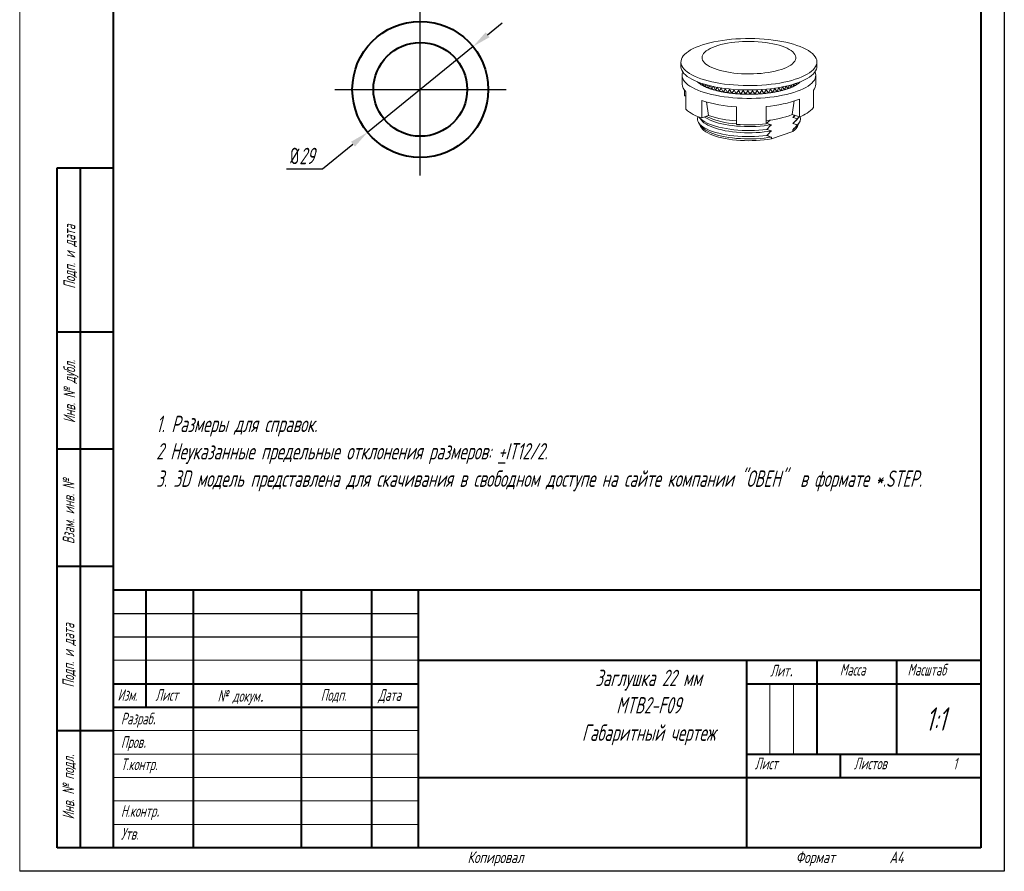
# Model space of a CAD drawing. Header units: millimetres. Extents: x 2381 to 2591, y 1129 to 1426.
# Tile 1 of 2: x 2381 to 2591, y 1129 to 1310. Entities that reach past the tile are written whole.
import ezdxf

# ---------------------------------------------------------------- set-up
doc = ezdxf.new("R2010")
doc.units = ezdxf.units.MM
doc.linetypes.add('ГОСТ 2.303 5', pattern=[24, 20, -1.5, 1, -1.5])
for name, color, linetype, lineweight in [('main', 5, 'Continuous', 50), ('text', 7, 'Continuous', 25), ('Оси', 1, 'ГОСТ 2.303 5', 25), ('РАЗМЕРЫ', 7, 'Continuous', 25), ('ФОРМАТ', 7, 'Continuous', 25), ('ФОРМАТ @ 1', 7, 'Continuous', 25)]:
    doc.layers.add(name, color=color, linetype=linetype, lineweight=lineweight)
doc.styles.add('GOST', font='Gost.shx', dxfattribs={"width": 0.8, "oblique": 15, "height": 3.5})
doc.dimstyles.new('ISO-25', dxfattribs={"dimtxt": 3.5, "dimasz": 4, "dimexe": 1.25, "dimexo": 1, "dimgap": 1, "dimtad": 1, "dimtoh": 1, "dimdec": 1, "dimtxsty": 'GOST', "dimcen": 0, "dimclrd": 256, "dimclrt": 7, "dimadec": 0, "dimazin": 2, "dimtfac": 1, "dimtdec": 1, "dimtmove": 0, "dimatfit": 1, "dimfxl": 0, "dimlwd": -1, "dimarcsym": 0})

# ---------------------------------------------------------------- blocks, each defined once
blk = doc.blocks.new('*D274')
at = {"layer": 'Defpoints', "color": 0}
for p in [(2477.5, 1304.62), (2454.99, 1286.33)]:
    blk.add_point(p, dxfattribs=at)
at = {"layer": 'РАЗМЕРЫ'}
for p, q in [((2480.6, 1307.15), (2483.7, 1309.67)), ((2477.5, 1304.62), (2454.99, 1286.33)), ((2445.42, 1278.54), (2451.89, 1283.81)), ((2437.72, 1278.54), (2445.42, 1278.54))]:
    blk.add_line(p, q, dxfattribs=at)
for points in [[(2480.18, 1307.66), (2481.02, 1306.63), (2477.5, 1304.62)], [(2452.31, 1283.29), (2451.47, 1284.32), (2454.99, 1286.33)]]:
    blk.add_solid(points, dxfattribs=at)
at = {"layer": 'РАЗМЕРЫ', "color": 7, "insert": (2441.07, 1281.29), "char_height": 3.5, "attachment_point": 5, "style": 'GOST'}
blk.add_mtext('\\A1;{\\Q0;%%c}29', dxfattribs=at)

msp = doc.modelspace()

# ---------------------------------------------------------------- linework, layer by layer
at = {"layer": 'main', "lineweight": 20}
for p, q in [((2521.84, 1301.32), (2521.84, 1300.38)), ((2550.84, 1300.38), (2550.84, 1301.32)), ((2522.09, 1298.5), (2522.09, 1296.63)), ((2550.59, 1296.63), (2550.59, 1298.5)), ((2525.56, 1297.03), (2525.59, 1296.91)), ((2525.59, 1296.91), (2525.62, 1297)), ((2525.59, 1296.91), (2525.59, 1296.91)), ((2525.94, 1296.89), (2526.02, 1296.6)), ((2526.02, 1296.6), (2526.11, 1296.84)), ((2526.02, 1296.6), (2526.02, 1296.6)), ((2526.39, 1296.74), (2526.52, 1296.31)), ((2526.52, 1296.31), (2526.68, 1296.65)), ((2526.52, 1296.3), (2526.52, 1296.31)), ((2526.91, 1296.57), (2527.09, 1296.03)), ((2527.09, 1296.03), (2527.31, 1296.46)), ((2527.1, 1296.02), (2527.09, 1296.03)), ((2527.49, 1296.41), (2527.74, 1295.76)), ((2527.74, 1295.76), (2528.02, 1296.28)), ((2527.74, 1295.76), (2527.74, 1295.76)), ((2528.13, 1296.25), (2528.44, 1295.52)), ((2528.44, 1295.52), (2528.81, 1296.15)), ((2528.84, 1296.08), (2529.2, 1295.3)), ((2529.2, 1295.3), (2529.6, 1295.94)), ((2529.6, 1295.94), (2530.01, 1295.1)), ((2530.01, 1295.1), (2530.43, 1295.76)), ((2530.43, 1295.76), (2530.48, 1295.79)), ((2530.43, 1295.76), (2530.87, 1294.93)), ((2541.84, 1295.68), (2541.77, 1295.72)), ((2542.28, 1295.02), (2542.7, 1295.85)), ((2542.7, 1295.85), (2542.68, 1295.86)), ((2542.7, 1295.85), (2543.11, 1295.2)), ((2543.11, 1295.2), (2543.51, 1296.05)), ((2543.51, 1296.05), (2543.9, 1295.41)), ((2543.9, 1295.41), (2544.22, 1296.17)), ((2544.31, 1296.2), (2544.63, 1295.65)), ((2544.63, 1295.65), (2544.9, 1296.34)), ((2545.04, 1296.38), (2545.3, 1295.9)), ((2545.3, 1295.9), (2545.51, 1296.49)), ((2545.3, 1295.9), (2545.3, 1295.9)), ((2545.72, 1296.55), (2545.9, 1296.17)), ((2545.9, 1296.17), (2546.06, 1296.67)), ((2545.91, 1296.17), (2545.9, 1296.17)), ((2546.32, 1296.74), (2546.44, 1296.46)), ((2546.44, 1296.46), (2546.54, 1296.83)), ((2546.68, 1296.61), (2546.44, 1296.46)), ((2546.44, 1296.46), (2546.44, 1296.46)), ((2546.9, 1296.76), (2546.68, 1296.61)), ((2546.85, 1296.92), (2546.9, 1296.77)), ((2546.9, 1296.77), (2546.95, 1296.96)), ((2546.9, 1296.76), (2546.9, 1296.77)), ((2546.91, 1296.76), (2546.9, 1296.76)), ((2547.29, 1297.08), (2547.29, 1297.08)), ((2522.58, 1295.35), (2522.58, 1294.15)), ((2522.58, 1294.15), (2522.88, 1294.12)), ((2522.88, 1295), (2522.88, 1291.25)), ((2528.44, 1295.51), (2528.44, 1295.52)), ((2529.2, 1295.29), (2529.2, 1295.3)), ((2530.01, 1295.1), (2530.01, 1295.1)), ((2530.87, 1294.93), (2531.31, 1295.6)), ((2530.87, 1294.92), (2530.87, 1294.93)), ((2531.31, 1295.6), (2531.4, 1295.66)), ((2531.31, 1295.6), (2531.77, 1294.78)), ((2531.77, 1294.78), (2532.23, 1295.46)), ((2531.77, 1294.77), (2531.77, 1294.78)), ((2532.23, 1295.46), (2532.33, 1295.55)), ((2532.23, 1295.46), (2532.69, 1294.66)), ((2532.69, 1294.66), (2533.17, 1295.35)), ((2532.7, 1294.65), (2532.69, 1294.66)), ((2533.17, 1295.35), (2533.27, 1295.47)), ((2533.17, 1295.35), (2533.65, 1294.57)), ((2533.65, 1294.57), (2534.14, 1295.28)), ((2533.84, 1294.89), (2533.65, 1294.57)), ((2533.65, 1294.56), (2533.65, 1294.57)), ((2534.14, 1295.28), (2534.21, 1295.41)), ((2534.14, 1295.28), (2534.63, 1294.5)), ((2534.63, 1294.5), (2535.12, 1295.22)), ((2534.75, 1294.83), (2534.63, 1294.5)), ((2534.63, 1294.5), (2534.63, 1294.5)), ((2535.12, 1295.22), (2535.16, 1295.38)), ((2535.12, 1295.22), (2535.61, 1294.46)), ((2535.61, 1294.46), (2536.11, 1295.2)), ((2535.66, 1294.8), (2535.61, 1294.46)), ((2535.62, 1294.46), (2535.61, 1294.46)), ((2536.11, 1295.2), (2536.12, 1295.36)), ((2536.11, 1295.2), (2536.61, 1294.46)), ((2536.59, 1294.79), (2536.61, 1294.46)), ((2536.61, 1294.46), (2537.1, 1295.21)), ((2536.61, 1294.45), (2536.61, 1294.46)), ((2537.1, 1295.21), (2537.07, 1295.37)), ((2537.1, 1295.21), (2537.6, 1294.48)), ((2537.51, 1294.81), (2537.6, 1294.48)), ((2537.6, 1294.48), (2538.09, 1295.25)), ((2537.6, 1294.48), (2537.6, 1294.48)), ((2538.09, 1295.25), (2538.03, 1295.39)), ((2538.09, 1295.25), (2538.58, 1294.53)), ((2538.42, 1294.86), (2538.58, 1294.53)), ((2538.58, 1294.53), (2539.07, 1295.31)), ((2538.58, 1294.53), (2538.58, 1294.53)), ((2539.07, 1295.31), (2538.98, 1295.44)), ((2539.07, 1295.31), (2539.55, 1294.61)), ((2539.55, 1294.61), (2540.02, 1295.41)), ((2539.55, 1294.61), (2539.55, 1294.61)), ((2540.02, 1295.41), (2539.92, 1295.51)), ((2540.02, 1295.41), (2540.49, 1294.72)), ((2540.49, 1294.72), (2540.95, 1295.53)), ((2540.49, 1294.72), (2540.49, 1294.72)), ((2540.95, 1295.53), (2540.85, 1295.61)), ((2540.89, 1295.58), (2540.95, 1295.63)), ((2540.95, 1295.53), (2541.4, 1294.86)), ((2541.4, 1294.86), (2541.84, 1295.68)), ((2541.4, 1294.85), (2541.4, 1294.86)), ((2541.84, 1295.68), (2542.28, 1295.02)), ((2542.28, 1295.01), (2542.28, 1295.02)), ((2543.11, 1295.2), (2543.11, 1295.2)), ((2543.9, 1295.41), (2543.9, 1295.41)), ((2544.63, 1295.64), (2544.63, 1295.65)), ((2550.11, 1295.35), (2550.11, 1291.6)), ((2526.27, 1293.14), (2526.27, 1289.39)), ((2527.32, 1292.82), (2527.73, 1289.89)), ((2533.67, 1291.78), (2533.67, 1288.03)), ((2540.03, 1291.86), (2540.03, 1288.11)), ((2546.02, 1293.02), (2545.59, 1290.11)), ((2547.13, 1293.4), (2547.13, 1289.65)), ((2525.73, 1289.53), (2526.21, 1288.91)), ((2526.27, 1289.39), (2527.73, 1289.89)), ((2547.13, 1289.65), (2545.59, 1290.11)), ((2546.11, 1289.96), (2545.68, 1289.52)), ((2546.47, 1288.91), (2546.95, 1289.53)), ((2525.73, 1288.21), (2526.21, 1287.6)), ((2540.03, 1288.25), (2540.17, 1288.27)), ((2546.47, 1287.6), (2546.95, 1288.21)), ((2541.15, 1284.95), (2545.68, 1286.52)), ((2541.15, 1284.95), (2541.15, 1285.33)), ((2545.68, 1286.89), (2545.68, 1286.52))]:
    msp.add_line(p, q, dxfattribs=at)
at = {"layer": 'main', "lineweight": 20, "flags": 128}
for points in [[(2546.59, 1304.87), (2547.28, 1304.61), (2547.92, 1304.34), (2548.5, 1304.05), (2549.02, 1303.75), (2549.48, 1303.44), (2549.88, 1303.12), (2550.21, 1302.79), (2550.47, 1302.45), (2550.66, 1302.1), (2550.79, 1301.76), (2550.84, 1301.41), (2550.82, 1301.06), (2550.73, 1300.71), (2550.57, 1300.36), (2550.35, 1300.02), (2550.05, 1299.68), (2549.69, 1299.36), (2549.26, 1299.04), (2548.77, 1298.73), (2548.22, 1298.44), (2547.61, 1298.16), (2546.95, 1297.89), (2546.23, 1297.65), (2545.47, 1297.42), (2544.66, 1297.2), (2543.81, 1297.01), (2542.92, 1296.84), (2542.01, 1296.7), (2541.06, 1296.57), (2540.09, 1296.47), (2539.11, 1296.39), (2538.11, 1296.33), (2537.1, 1296.3), (2536.09, 1296.3), (2535.08, 1296.32), (2534.07, 1296.36), (2533.08, 1296.43), (2532.1, 1296.52), (2531.15, 1296.63), (2530.21, 1296.77), (2529.31, 1296.93), (2528.44, 1297.11), (2527.62, 1297.31), (2526.83, 1297.53), (2526.09, 1297.77), (2525.4, 1298.02), (2524.76, 1298.3), (2524.18, 1298.58), (2523.66, 1298.88), (2523.2, 1299.2), (2522.8, 1299.52), (2522.47, 1299.85), (2522.21, 1300.19), (2522.02, 1300.53), (2521.9, 1300.88), (2521.84, 1301.23), (2521.86, 1301.58), (2521.95, 1301.93), (2522.11, 1302.28), (2522.34, 1302.62), (2522.63, 1302.95), (2522.99, 1303.28), (2523.42, 1303.6), (2523.91, 1303.9), (2524.46, 1304.2), (2525.07, 1304.48), (2525.74, 1304.74), (2526.45, 1304.99), (2527.22, 1305.22), (2528.02, 1305.43), (2528.87, 1305.62), (2529.76, 1305.79), (2530.68, 1305.94), (2531.62, 1306.07), (2532.59, 1306.17), (2533.57, 1306.25), (2534.57, 1306.3), (2535.58, 1306.33), (2536.59, 1306.34), (2537.61, 1306.32), (2538.61, 1306.28), (2539.6, 1306.21), (2540.58, 1306.12), (2541.54, 1306.01), (2542.47, 1305.87), (2543.37, 1305.71), (2544.24, 1305.53), (2545.07, 1305.33), (2545.85, 1305.11), (2546.59, 1304.87)], [(2543.41, 1304.7), (2543.98, 1304.49), (2544.49, 1304.26), (2544.95, 1304.02), (2545.34, 1303.76), (2545.68, 1303.5), (2545.94, 1303.22), (2546.14, 1302.94), (2546.28, 1302.65), (2546.34, 1302.36), (2546.33, 1302.07), (2546.25, 1301.79), (2546.1, 1301.5), (2545.88, 1301.22), (2545.6, 1300.95), (2545.25, 1300.68), (2544.84, 1300.43), (2544.37, 1300.19), (2543.84, 1299.97), (2543.26, 1299.76), (2542.63, 1299.56), (2541.96, 1299.39), (2541.25, 1299.24), (2540.5, 1299.11), (2539.73, 1299), (2538.93, 1298.91), (2538.11, 1298.85), (2537.28, 1298.81), (2536.45, 1298.79), (2535.61, 1298.8), (2534.78, 1298.84), (2533.96, 1298.89), (2533.15, 1298.97), (2532.37, 1299.08), (2531.62, 1299.2), (2530.9, 1299.35), (2530.21, 1299.52), (2529.57, 1299.71), (2528.98, 1299.91), (2528.44, 1300.13), (2527.95, 1300.37), (2527.53, 1300.62), (2527.16, 1300.88), (2526.86, 1301.15), (2526.63, 1301.43), (2526.46, 1301.71), (2526.37, 1302), (2526.34, 1302.29), (2526.39, 1302.58), (2526.5, 1302.87), (2526.68, 1303.15), (2526.93, 1303.43), (2527.25, 1303.7), (2527.63, 1303.96), (2528.07, 1304.2), (2528.57, 1304.44), (2529.12, 1304.65), (2529.73, 1304.85), (2530.38, 1305.04), (2531.07, 1305.2), (2531.8, 1305.34), (2532.56, 1305.46), (2533.35, 1305.56), (2534.16, 1305.64), (2534.98, 1305.69), (2535.82, 1305.71), (2536.66, 1305.72), (2537.49, 1305.7), (2538.32, 1305.65), (2539.13, 1305.58), (2539.93, 1305.49), (2540.69, 1305.37), (2541.43, 1305.24), (2542.13, 1305.08), (2542.8, 1304.9), (2543.41, 1304.7)], [(2550.84, 1300.38), (2550.82, 1300.12), (2550.73, 1299.77), (2550.57, 1299.42), (2550.35, 1299.08), (2550.05, 1298.75), (2549.69, 1298.42), (2549.26, 1298.1), (2548.77, 1297.79), (2548.22, 1297.5), (2547.61, 1297.22), (2546.95, 1296.96), (2546.23, 1296.71), (2545.47, 1296.48), (2544.66, 1296.27), (2543.81, 1296.08), (2542.92, 1295.91), (2542.01, 1295.76), (2541.06, 1295.63), (2540.09, 1295.53), (2539.11, 1295.45), (2538.11, 1295.4), (2537.1, 1295.37), (2536.09, 1295.36), (2535.08, 1295.38), (2534.07, 1295.42), (2533.08, 1295.49), (2532.1, 1295.58), (2531.15, 1295.69), (2530.21, 1295.83), (2529.31, 1295.99), (2528.44, 1296.17), (2527.62, 1296.37), (2526.83, 1296.59), (2526.09, 1296.83), (2525.4, 1297.09), (2524.76, 1297.36), (2524.18, 1297.65), (2523.66, 1297.95), (2523.2, 1298.26), (2522.8, 1298.58), (2522.47, 1298.91), (2522.21, 1299.25), (2522.02, 1299.59), (2521.9, 1299.94), (2521.84, 1300.29), (2521.84, 1300.38)], [(2522.24, 1299.21), (2522.23, 1299.18), (2522.12, 1298.84), (2522.09, 1298.49), (2522.13, 1298.15), (2522.23, 1297.81), (2522.41, 1297.47), (2522.65, 1297.13), (2522.96, 1296.81), (2523.33, 1296.49), (2523.77, 1296.18), (2524.27, 1295.88), (2524.83, 1295.6), (2525.44, 1295.32), (2526.11, 1295.07), (2526.83, 1294.83), (2527.59, 1294.61), (2528.39, 1294.41), (2529.24, 1294.23), (2530.12, 1294.06), (2531.03, 1293.93), (2531.96, 1293.81), (2532.92, 1293.71), (2533.89, 1293.64), (2534.88, 1293.6), (2535.87, 1293.57), (2536.86, 1293.57), (2537.86, 1293.6), (2538.84, 1293.65), (2539.81, 1293.72), (2540.77, 1293.81), (2541.7, 1293.93), (2542.61, 1294.07), (2543.49, 1294.23), (2544.33, 1294.42), (2545.13, 1294.62), (2545.9, 1294.84), (2546.61, 1295.08), (2547.27, 1295.34), (2547.88, 1295.61), (2548.44, 1295.9), (2548.94, 1296.19)], [(2548.94, 1296.19), (2549.37, 1296.5), (2549.74, 1296.82), (2550.05, 1297.15), (2550.29, 1297.49), (2550.46, 1297.83), (2550.56, 1298.17), (2550.59, 1298.51), (2550.55, 1298.86), (2550.45, 1299.2), (2550.44, 1299.21)], [(2526.56, 1296.43), (2526.75, 1296.27), (2527.09, 1296.03)], [(2525.43, 1289.7), (2525.41, 1289.64), (2525.35, 1289.33), (2525.36, 1289.02), (2525.44, 1288.71), (2525.59, 1288.4), (2525.82, 1288.1), (2526.12, 1287.81), (2526.48, 1287.53), (2526.91, 1287.25), (2527.4, 1287), (2527.96, 1286.75), (2528.56, 1286.52), (2529.22, 1286.31), (2529.93, 1286.12), (2530.68, 1285.95), (2531.46, 1285.8), (2532.28, 1285.68), (2533.13, 1285.57), (2534, 1285.49), (2534.88, 1285.44), (2535.77, 1285.41), (2536.67, 1285.41), (2537.56, 1285.43), (2538.45, 1285.48), (2539.32, 1285.55), (2540.17, 1285.65)], [(2525.67, 1289.6), (2525.82, 1289.42), (2526.12, 1289.12), (2526.48, 1288.84), (2526.91, 1288.57), (2527.4, 1288.31), (2527.96, 1288.06), (2528.56, 1287.84), (2529.22, 1287.63), (2529.93, 1287.43), (2530.68, 1287.26), (2531.46, 1287.12), (2532.28, 1286.99), (2533.13, 1286.89), (2534, 1286.81), (2534.88, 1286.75), (2535.77, 1286.73), (2536.67, 1286.72), (2537.56, 1286.74), (2538.45, 1286.79), (2539.32, 1286.86), (2540.17, 1286.96)], [(2526.89, 1289.6), (2527.13, 1289.44), (2527.57, 1289.19), (2528.07, 1288.95), (2528.62, 1288.72), (2529.22, 1288.51), (2529.88, 1288.32), (2530.57, 1288.15), (2531.3, 1288), (2532.07, 1287.87), (2532.86, 1287.76), (2533.68, 1287.67), (2534.51, 1287.61), (2535.36, 1287.57), (2536.21, 1287.55), (2537.06, 1287.56), (2537.91, 1287.59), (2538.75, 1287.65), (2539.57, 1287.73), (2540.37, 1287.83), (2541.15, 1287.95)], [(2545.68, 1289.52), (2546.04, 1289.79), (2546.19, 1289.93)], [(2546.65, 1289.2), (2546.93, 1289.5), (2547.06, 1289.67)], [(2525.85, 1288.06), (2525.89, 1287.84), (2526, 1287.55), (2526.19, 1287.26), (2526.44, 1286.98), (2526.75, 1286.7), (2527.13, 1286.44), (2527.57, 1286.19), (2528.07, 1285.95), (2528.62, 1285.72), (2529.22, 1285.51), (2529.88, 1285.32), (2530.57, 1285.15), (2531.3, 1284.99), (2532.07, 1284.86), (2532.86, 1284.75), (2533.68, 1284.67), (2534.51, 1284.6), (2535.36, 1284.56), (2536.21, 1284.55), (2537.06, 1284.56), (2537.91, 1284.59), (2538.75, 1284.65), (2539.57, 1284.72), (2540.37, 1284.83), (2541.15, 1284.95)], [(2526.21, 1288.91), (2526.44, 1288.67), (2526.75, 1288.39), (2527.13, 1288.13), (2527.57, 1287.87), (2528.07, 1287.63), (2528.62, 1287.41), (2529.22, 1287.2), (2529.88, 1287.01), (2530.57, 1286.84), (2531.3, 1286.68), (2532.07, 1286.55), (2532.86, 1286.44), (2533.68, 1286.36), (2534.51, 1286.29), (2535.36, 1286.25), (2536.21, 1286.24), (2537.06, 1286.25), (2537.91, 1286.28), (2538.75, 1286.33), (2539.57, 1286.41), (2540.37, 1286.52), (2541.15, 1286.64)], [(2526.21, 1287.6), (2526.44, 1287.35), (2526.75, 1287.08), (2527.13, 1286.81), (2527.57, 1286.56), (2528.07, 1286.32), (2528.62, 1286.09), (2529.22, 1285.89), (2529.88, 1285.69), (2530.57, 1285.52), (2531.3, 1285.37), (2532.07, 1285.24), (2532.86, 1285.13), (2533.68, 1285.04), (2534.51, 1284.98), (2535.36, 1284.94), (2536.21, 1284.92), (2537.06, 1284.93), (2537.91, 1284.96), (2538.75, 1285.02), (2539.57, 1285.1), (2540.37, 1285.2), (2541.15, 1285.33)]]:
    msp.add_lwpolyline(points, dxfattribs=at)
at = {"layer": 'main', "lineweight": 40}
for radius in [14.5, 10]:
    msp.add_circle((2466.25, 1295.48), radius, dxfattribs=at)
at = {"layer": 'main', "lineweight": 20}
for centre, radius, start, end in [((2524.42, 1296.76), 2.33, 183.2409, 228.8376), ((2548.53, 1296.68), 2.06, 319.8588, 358.5086), ((2535.17, 1320.85), 29.11, 252.1801, 267.0431), ((2538.09, 1317.91), 26.13, 274.2639, 290.2496), ((2544.85, 1296.39), 7.12, 288.7175, 317.6588), ((2528.86, 1298.09), 9.08, 228.8253, 253.3808), ((2534.65, 1306.23), 18.11, 245.7833, 266.9162), ((2535.29, 1313.4), 24.69, 252.1752, 266.2446), ((2537.97, 1310.87), 22.12, 275.3427, 290.1612), ((2545.66, 1289.22), 1.66, 306.7419, 16.6457), ((2536.34, 1328.49), 40.55, 266.2319, 275.225), ((2543.84, 1291.07), 3.39, 302.6564, 320.6608), ((2544.62, 1288.52), 2.26, 297.7837, 348.4367), ((2543.84, 1289.75), 3.39, 302.6564, 320.6608)]:
    msp.add_arc(centre, radius, start, end, dxfattribs=at)
for points, knots in [([(2525.59, 1296.91), (2525.54, 1296.95), (2525.49, 1296.99), (2525.43, 1297.05), (2525.41, 1297.06), (2525.4, 1297.07), (2525.4, 1297.07)], [0, 0, 0, 0, 0.711289, 0.908466, 0.967438, 1, 1, 1, 1]), ([(2525.79, 1296.75), (2525.79, 1296.75), (2525.77, 1296.77), (2525.7, 1296.82), (2525.64, 1296.87), (2525.59, 1296.91)], [0, 0, 0, 0, 0.033765, 0.29146, 1, 1, 1, 1]), ([(2526.02, 1296.6), (2525.96, 1296.63), (2525.9, 1296.68), (2525.82, 1296.73), (2525.8, 1296.75), (2525.8, 1296.75), (2525.79, 1296.75)], [0, 0, 0, 0, 0.711289, 0.908466, 0.967437, 1, 1, 1, 1]), ([(2526.26, 1296.45), (2526.26, 1296.45), (2526.23, 1296.46), (2526.15, 1296.51), (2526.08, 1296.56), (2526.02, 1296.6)], [0, 0, 0, 0, 0.033765, 0.291459, 1, 1, 1, 1]), ([(2526.52, 1296.3), (2526.46, 1296.34), (2526.38, 1296.38), (2526.3, 1296.43), (2526.27, 1296.44), (2526.26, 1296.45), (2526.26, 1296.45)], [0, 0, 0, 0, 0.711289, 0.908466, 0.967438, 1, 1, 1, 1]), ([(2526.8, 1296.16), (2526.8, 1296.16), (2526.77, 1296.17), (2526.68, 1296.22), (2526.59, 1296.27), (2526.52, 1296.3)], [0, 0, 0, 0, 0.033764, 0.291459, 1, 1, 1, 1]), ([(2527.1, 1296.02), (2527.03, 1296.05), (2526.94, 1296.1), (2526.84, 1296.14), (2526.81, 1296.15), (2526.8, 1296.16), (2526.8, 1296.16)], [0, 0, 0, 0, 0.711288, 0.908466, 0.967438, 1, 1, 1, 1]), ([(2527.41, 1295.89), (2527.4, 1295.89), (2527.37, 1295.9), (2527.27, 1295.95), (2527.17, 1295.99), (2527.1, 1296.02)], [0, 0, 0, 0, 0.033764, 0.291459, 1, 1, 1, 1]), ([(2527.74, 1295.76), (2527.66, 1295.79), (2527.56, 1295.83), (2527.45, 1295.87), (2527.42, 1295.88), (2527.41, 1295.89), (2527.41, 1295.89)], [0, 0, 0, 0, 0.711289, 0.908466, 0.967438, 1, 1, 1, 1]), ([(2528.08, 1295.63), (2528.08, 1295.64), (2528.04, 1295.65), (2527.93, 1295.69), (2527.82, 1295.73), (2527.74, 1295.76)], [0, 0, 0, 0, 0.033765, 0.291459, 1, 1, 1, 1]), ([(2544.97, 1295.77), (2544.97, 1295.77), (2544.93, 1295.75), (2544.82, 1295.71), (2544.71, 1295.67), (2544.63, 1295.64)], [0, 0, 0, 0, 0.033764, 0.291459, 1, 1, 1, 1]), ([(2545.3, 1295.9), (2545.22, 1295.87), (2545.12, 1295.83), (2545.01, 1295.79), (2544.98, 1295.77), (2544.97, 1295.77), (2544.97, 1295.77)], [0, 0, 0, 0, 0.711289, 0.908466, 0.967438, 1, 1, 1, 1]), ([(2545.61, 1296.03), (2545.6, 1296.03), (2545.58, 1296.02), (2545.47, 1295.97), (2545.37, 1295.93), (2545.3, 1295.9)], [0, 0, 0, 0, 0.033764, 0.291459, 1, 1, 1, 1]), ([(2545.91, 1296.17), (2545.84, 1296.14), (2545.75, 1296.09), (2545.65, 1296.05), (2545.62, 1296.04), (2545.61, 1296.03), (2545.61, 1296.03)], [0, 0, 0, 0, 0.711288, 0.908465, 0.967438, 1, 1, 1, 1]), ([(2546.18, 1296.31), (2546.18, 1296.31), (2546.15, 1296.3), (2546.06, 1296.25), (2545.97, 1296.2), (2545.91, 1296.17)], [0, 0, 0, 0, 0.033765, 0.291459, 1, 1, 1, 1]), ([(2546.44, 1296.46), (2546.38, 1296.42), (2546.3, 1296.38), (2546.22, 1296.33), (2546.19, 1296.32), (2546.18, 1296.31), (2546.18, 1296.31)], [0, 0, 0, 0, 0.707695, 0.905771, 0.965866, 1, 1, 1, 1]), ([(2547.11, 1296.92), (2547.11, 1296.92), (2547.09, 1296.9), (2547.02, 1296.85), (2546.95, 1296.8), (2546.91, 1296.76)], [0, 0, 0, 0, 0.033764, 0.291459, 1, 1, 1, 1]), ([(2547.29, 1297.08), (2547.25, 1297.04), (2547.19, 1296.99), (2547.13, 1296.94), (2547.12, 1296.93), (2547.11, 1296.92), (2547.11, 1296.92)], [0, 0, 0, 0, 0.711288, 0.908465, 0.967437, 1, 1, 1, 1]), ([(2528.44, 1295.51), (2528.36, 1295.54), (2528.25, 1295.58), (2528.13, 1295.62), (2528.1, 1295.63), (2528.08, 1295.63), (2528.08, 1295.63)], [0, 0, 0, 0, 0.711289, 0.908466, 0.967438, 1, 1, 1, 1]), ([(2528.81, 1295.4), (2528.81, 1295.4), (2528.77, 1295.41), (2528.65, 1295.45), (2528.53, 1295.49), (2528.44, 1295.51)], [0, 0, 0, 0, 0.033765, 0.291459, 1, 1, 1, 1]), ([(2529.2, 1295.29), (2529.11, 1295.32), (2528.99, 1295.35), (2528.87, 1295.39), (2528.83, 1295.4), (2528.82, 1295.4), (2528.81, 1295.4)], [0, 0, 0, 0, 0.711289, 0.908466, 0.967438, 1, 1, 1, 1]), ([(2529.6, 1295.19), (2529.6, 1295.19), (2529.56, 1295.2), (2529.42, 1295.24), (2529.3, 1295.27), (2529.2, 1295.29)], [0, 0, 0, 0, 0.033764, 0.291459, 1, 1, 1, 1]), ([(2530.01, 1295.1), (2529.92, 1295.12), (2529.79, 1295.15), (2529.66, 1295.18), (2529.62, 1295.19), (2529.6, 1295.19), (2529.6, 1295.19)], [0, 0, 0, 0, 0.711288, 0.908465, 0.967437, 1, 1, 1, 1]), ([(2530.43, 1295.01), (2530.43, 1295.01), (2530.39, 1295.02), (2530.25, 1295.05), (2530.11, 1295.07), (2530.01, 1295.1)], [0, 0, 0, 0, 0.033765, 0.291459, 1, 1, 1, 1]), ([(2530.87, 1294.92), (2530.77, 1294.94), (2530.64, 1294.97), (2530.49, 1294.99), (2530.45, 1295), (2530.44, 1295.01), (2530.43, 1295.01)], [0, 0, 0, 0, 0.711289, 0.908466, 0.967438, 1, 1, 1, 1]), ([(2531.31, 1294.85), (2531.31, 1294.85), (2531.26, 1294.85), (2531.12, 1294.88), (2530.98, 1294.9), (2530.87, 1294.92)], [0, 0, 0, 0, 0.033764, 0.291459, 1, 1, 1, 1]), ([(2531.77, 1294.77), (2531.66, 1294.79), (2531.52, 1294.81), (2531.38, 1294.84), (2531.33, 1294.84), (2531.32, 1294.84), (2531.31, 1294.85)], [0, 0, 0, 0, 0.711289, 0.908466, 0.967437, 1, 1, 1, 1]), ([(2532.23, 1294.71), (2532.22, 1294.71), (2532.18, 1294.72), (2532.02, 1294.74), (2531.88, 1294.76), (2531.77, 1294.77)], [0, 0, 0, 0, 0.033764, 0.291459, 1, 1, 1, 1]), ([(2532.7, 1294.65), (2532.59, 1294.67), (2532.44, 1294.68), (2532.29, 1294.7), (2532.25, 1294.71), (2532.23, 1294.71), (2532.23, 1294.71)], [0, 0, 0, 0, 0.711289, 0.908465, 0.967438, 1, 1, 1, 1]), ([(2533.17, 1294.6), (2533.16, 1294.6), (2533.12, 1294.61), (2532.96, 1294.63), (2532.81, 1294.64), (2532.7, 1294.65)], [0, 0, 0, 0, 0.033764, 0.29146, 1, 1, 1, 1]), ([(2533.65, 1294.56), (2533.54, 1294.57), (2533.39, 1294.58), (2533.24, 1294.6), (2533.19, 1294.6), (2533.18, 1294.6), (2533.17, 1294.6)], [0, 0, 0, 0, 0.711288, 0.908465, 0.967438, 1, 1, 1, 1]), ([(2534.14, 1294.52), (2534.13, 1294.53), (2534.08, 1294.53), (2533.92, 1294.54), (2533.77, 1294.55), (2533.65, 1294.56)], [0, 0, 0, 0, 0.033764, 0.291459, 1, 1, 1, 1]), ([(2534.63, 1294.5), (2534.51, 1294.5), (2534.36, 1294.51), (2534.2, 1294.52), (2534.16, 1294.52), (2534.14, 1294.52), (2534.14, 1294.52)], [0, 0, 0, 0, 0.711288, 0.908466, 0.967438, 1, 1, 1, 1]), ([(2535.12, 1294.47), (2535.11, 1294.47), (2535.07, 1294.48), (2534.9, 1294.48), (2534.75, 1294.49), (2534.63, 1294.5)], [0, 0, 0, 0, 0.033764, 0.291459, 1, 1, 1, 1]), ([(2535.62, 1294.46), (2535.5, 1294.46), (2535.35, 1294.47), (2535.19, 1294.47), (2535.14, 1294.47), (2535.12, 1294.47), (2535.12, 1294.47)], [0, 0, 0, 0, 0.711288, 0.908464, 0.967438, 1, 1, 1, 1]), ([(2536.11, 1294.45), (2536.1, 1294.45), (2536.06, 1294.45), (2535.89, 1294.46), (2535.73, 1294.46), (2535.62, 1294.46)], [0, 0, 0, 0, 0.033765, 0.29146, 1, 1, 1, 1]), ([(2536.61, 1294.45), (2536.49, 1294.45), (2536.34, 1294.45), (2536.18, 1294.45), (2536.13, 1294.45), (2536.12, 1294.45), (2536.11, 1294.45)], [0, 0, 0, 0, 0.711288, 0.908466, 0.967438, 1, 1, 1, 1]), ([(2537.1, 1294.46), (2537.1, 1294.46), (2537.05, 1294.46), (2536.89, 1294.46), (2536.73, 1294.45), (2536.61, 1294.45)], [0, 0, 0, 0, 0.033765, 0.291459, 1, 1, 1, 1]), ([(2537.6, 1294.48), (2537.48, 1294.47), (2537.33, 1294.47), (2537.17, 1294.46), (2537.12, 1294.46), (2537.11, 1294.46), (2537.1, 1294.46)], [0, 0, 0, 0, 0.711289, 0.908466, 0.967439, 1, 1, 1, 1]), ([(2538.09, 1294.5), (2538.08, 1294.5), (2538.04, 1294.5), (2537.87, 1294.49), (2537.72, 1294.48), (2537.6, 1294.48)], [0, 0, 0, 0, 0.033765, 0.291459, 1, 1, 1, 1]), ([(2538.58, 1294.53), (2538.47, 1294.52), (2538.32, 1294.51), (2538.16, 1294.5), (2538.11, 1294.5), (2538.1, 1294.5), (2538.09, 1294.5)], [0, 0, 0, 0, 0.711289, 0.908466, 0.967438, 1, 1, 1, 1]), ([(2539.07, 1294.56), (2539.06, 1294.56), (2539.01, 1294.56), (2538.85, 1294.55), (2538.7, 1294.54), (2538.58, 1294.53)], [0, 0, 0, 0, 0.033764, 0.291459, 1, 1, 1, 1]), ([(2539.55, 1294.61), (2539.43, 1294.6), (2539.29, 1294.58), (2539.13, 1294.57), (2539.09, 1294.57), (2539.07, 1294.56), (2539.07, 1294.56)], [0, 0, 0, 0, 0.711288, 0.908465, 0.967437, 1, 1, 1, 1]), ([(2540.02, 1294.66), (2540.01, 1294.66), (2539.97, 1294.65), (2539.81, 1294.64), (2539.66, 1294.62), (2539.55, 1294.61)], [0, 0, 0, 0, 0.033764, 0.291459, 1, 1, 1, 1]), ([(2540.49, 1294.72), (2540.38, 1294.7), (2540.24, 1294.68), (2540.09, 1294.67), (2540.04, 1294.66), (2540.03, 1294.66), (2540.02, 1294.66)], [0, 0, 0, 0, 0.711288, 0.908465, 0.967438, 1, 1, 1, 1]), ([(2540.95, 1294.78), (2540.94, 1294.78), (2540.9, 1294.77), (2540.75, 1294.75), (2540.6, 1294.73), (2540.49, 1294.72)], [0, 0, 0, 0, 0.033765, 0.29146, 1, 1, 1, 1]), ([(2541.4, 1294.85), (2541.3, 1294.83), (2541.16, 1294.81), (2541.01, 1294.79), (2540.97, 1294.78), (2540.95, 1294.78), (2540.95, 1294.78)], [0, 0, 0, 0, 0.711289, 0.908466, 0.967438, 1, 1, 1, 1]), ([(2541.84, 1294.93), (2541.84, 1294.93), (2541.8, 1294.92), (2541.65, 1294.89), (2541.51, 1294.87), (2541.4, 1294.85)], [0, 0, 0, 0, 0.033765, 0.291459, 1, 1, 1, 1]), ([(2542.28, 1295.01), (2542.18, 1294.99), (2542.05, 1294.97), (2541.9, 1294.94), (2541.86, 1294.93), (2541.85, 1294.93), (2541.84, 1294.93)], [0, 0, 0, 0, 0.711288, 0.908465, 0.967438, 1, 1, 1, 1]), ([(2542.7, 1295.1), (2542.7, 1295.1), (2542.65, 1295.09), (2542.51, 1295.06), (2542.38, 1295.03), (2542.28, 1295.01)], [0, 0, 0, 0, 0.033765, 0.291459, 1, 1, 1, 1]), ([(2543.11, 1295.2), (2543.02, 1295.18), (2542.89, 1295.15), (2542.76, 1295.12), (2542.72, 1295.11), (2542.7, 1295.1), (2542.7, 1295.1)], [0, 0, 0, 0, 0.711289, 0.908466, 0.967438, 1, 1, 1, 1]), ([(2543.51, 1295.3), (2543.51, 1295.3), (2543.47, 1295.29), (2543.34, 1295.26), (2543.21, 1295.22), (2543.11, 1295.2)], [0, 0, 0, 0, 0.033764, 0.291459, 1, 1, 1, 1]), ([(2543.9, 1295.41), (2543.81, 1295.38), (2543.69, 1295.35), (2543.56, 1295.32), (2543.53, 1295.31), (2543.51, 1295.3), (2543.51, 1295.3)], [0, 0, 0, 0, 0.7112886, 0.9084656, 0.967438, 1, 1, 1, 1]), ([(2544.27, 1295.52), (2544.26, 1295.52), (2544.23, 1295.51), (2544.11, 1295.47), (2543.99, 1295.44), (2543.9, 1295.41)], [0, 0, 0, 0, 0.033764, 0.291459, 1, 1, 1, 1]), ([(2544.63, 1295.64), (2544.54, 1295.62), (2544.43, 1295.58), (2544.32, 1295.54), (2544.28, 1295.53), (2544.27, 1295.53), (2544.27, 1295.52)], [0, 0, 0, 0, 0.711289, 0.908466, 0.967438, 1, 1, 1, 1]), ([(2540.17, 1288.27), (2540.2, 1288.3), (2540.42, 1288.54), (2540.64, 1288.76), (2540.84, 1288.96)], [0, 0, 0, 0, 0.117752, 1, 1, 1, 1])]:
    msp.add_open_spline(points, degree=3, knots=knots, dxfattribs=at)
for points in [[(2545.68, 1289.52), (2546.01, 1289.45), (2546.34, 1289.34), (2546.65, 1289.2)], [(2541.15, 1287.95), (2540.81, 1288.03), (2540.49, 1288.14), (2540.17, 1288.27)], [(2540.17, 1286.96), (2540.49, 1287.31), (2540.81, 1287.65), (2541.15, 1287.95)], [(2546.65, 1289.2), (2546.34, 1288.85), (2546.01, 1288.51), (2545.68, 1288.21)], [(2545.68, 1288.21), (2546.01, 1288.13), (2546.34, 1288.02), (2546.65, 1287.89)], [(2546.65, 1287.89), (2546.34, 1287.54), (2546.01, 1287.2), (2545.68, 1286.89)], [(2541.15, 1286.64), (2540.81, 1286.71), (2540.49, 1286.82), (2540.17, 1286.96)], [(2540.17, 1285.65), (2540.49, 1286), (2540.81, 1286.33), (2541.15, 1286.64)], [(2541.15, 1285.33), (2540.81, 1285.4), (2540.49, 1285.51), (2540.17, 1285.65)]]:
    msp.add_open_spline(points, degree=3, dxfattribs=at)
at = {"layer": 'Оси'}
for p, q in [((2466.25, 1295.48), (2466.25, 1313.8)), ((2447.99, 1295.48), (2466.25, 1295.48)), ((2466.25, 1277.14), (2466.25, 1295.48)), ((2466.25, 1295.48), (2484.55, 1295.48))]:
    msp.add_line(p, q, dxfattribs=at)
at = {"layer": 'ФОРМАТ', "lineweight": 0}
msp.add_line((2380.81, 1425.73), (2380.81, 1128.73), dxfattribs=at)
at = {"layer": 'ФОРМАТ', "linetype": 'ByBlock', "ltscale": 5}
for p, q in [((2590.81, 1425.73), (2590.81, 1128.73)), ((2590.81, 1128.73), (2380.81, 1128.73))]:
    msp.add_line(p, q, dxfattribs=at)
at = {"layer": 'ФОРМАТ', "lineweight": 40, "ltscale": 5}
for p, q in [((2400.81, 1133.73), (2400.81, 1420.73)), ((2585.81, 1420.73), (2585.81, 1133.73)), ((2585.81, 1133.73), (2388.81, 1133.73))]:
    msp.add_line(p, q, dxfattribs=at)
at = {"layer": 'ФОРМАТ', "lineweight": 40}
for p, q in [((2388.81, 1133.73), (2388.81, 1278.73)), ((2388.81, 1278.73), (2400.81, 1278.73)), ((2393.81, 1133.73), (2393.81, 1278.73)), ((2400.81, 1243.73), (2388.81, 1243.73)), ((2400.81, 1218.73), (2388.81, 1218.73)), ((2400.81, 1193.73), (2388.81, 1193.73)), ((2400.81, 1188.73), (2585.81, 1188.73)), ((2407.81, 1163.73), (2407.81, 1188.73)), ((2417.81, 1188.73), (2417.81, 1133.73)), ((2440.81, 1188.73), (2440.81, 1133.73)), ((2455.81, 1188.73), (2455.81, 1133.73)), ((2465.81, 1188.73), (2465.81, 1133.73)), ((2465.81, 1173.73), (2585.81, 1173.73)), ((2535.81, 1173.73), (2535.81, 1133.73)), ((2550.81, 1173.73), (2550.81, 1153.73)), ((2567.81, 1173.73), (2567.81, 1153.73)), ((2400.81, 1168.73), (2465.81, 1168.73)), ((2535.81, 1168.73), (2585.81, 1168.73)), ((2400.81, 1163.73), (2465.81, 1163.73)), ((2388.81, 1158.73), (2400.81, 1158.73)), ((2535.81, 1153.73), (2585.81, 1153.73)), ((2555.81, 1153.73), (2555.81, 1148.73)), ((2465.81, 1148.73), (2585.81, 1148.73))]:
    msp.add_line(p, q, dxfattribs=at)
at = {"layer": 'ФОРМАТ'}
for p, q in [((2400.81, 1183.73), (2465.81, 1183.73)), ((2400.81, 1178.73), (2465.81, 1178.73))]:
    msp.add_line(p, q, dxfattribs=at)
at = {"layer": 'ФОРМАТ', "linetype": 'Continuous', "lineweight": 0}
for p, q in [((2400.81, 1173.73), (2465.81, 1173.73)), ((2540.81, 1168.73), (2540.81, 1153.73)), ((2545.81, 1168.73), (2545.81, 1153.73)), ((2400.81, 1158.73), (2465.81, 1158.73)), ((2400.81, 1153.73), (2465.81, 1153.73)), ((2400.81, 1148.73), (2465.81, 1148.73)), ((2400.81, 1143.73), (2465.81, 1143.73)), ((2400.81, 1138.73), (2465.81, 1138.73))]:
    msp.add_line(p, q, dxfattribs=at)
at = {"layer": 'ФОРМАТ', "linetype": 'Continuous'}
msp.add_line((2388.81, 1133.73), (2400.81, 1133.73), dxfattribs=at)

# ---------------------------------------------------------------- texts
at = {"layer": 'text', "ltscale": 100, "insert": (2409.92, 1225.89), "char_height": 3.5, "width": 178.5111, "attachment_point": 1, "style": 'GOST'}
msp.add_mtext('1. Размеры для справок.\\P2 Неуказанные предельные отклонения размеров: {\\L+}IT12/2.\\P3. 3D модель представлена для скачивания в свободном доступе на сайте компании "ОВЕН"  в формате *.STEP.', dxfattribs=at)
at = {"layer": 'ФОРМАТ', "char_height": 2.5, "attachment_point": 1, "rotation": 90, "style": 'GOST'}
for s, insert in [('{\\Q15;\\W0.8;Подп. и дата}', (2390.16, 1252.98)), ('Инв. № {\\Fgost_au|c204;дубл.}', (2390.15, 1224.32)), ('Взам. инв. №', (2389.99, 1198.51)), ('{\\Q15;\\W0.8;Подп. и дата}', (2389.93, 1167.93)), ('Инв. № {\\Fgost_au|c204;подл\\W0.965;.}', (2389.93, 1139.8))]:
    msp.add_mtext(s, dxfattribs=dict(at, insert=insert))
at = {"layer": 'ФОРМАТ', "attachment_point": 1, "style": 'GOST'}
for s, insert, char_height in [('{\\Q15;\\W0.8;Лит\\H1.4x;\\W0.965;.}', (2540.88, 1173.77), 2.5), ('{\\Q15;\\W0.8;Масса}', (2555.72, 1172.98), 2.5), ('{\\Q15;\\W0.8;Масштаб}', (2570.16, 1172.98), 2.5), ('\\pxqc;Заглушка 22 мм\\PMTB2-F09\\PГабаритный чертеж', (2500.72, 1171.72), 3.5), ('{\\Q15;\\W0.8;Подп.}', (2445.01, 1167.6), 2.5), ('{\\Q15;\\W0.784;Изм.}', (2401.67, 1167.58), 2.5), ('{\\Q15;\\W0.8;Лист}', (2409.73, 1167.58), 2.5), ('{\\Q15;\\W0.8;Дата}', (2457.26, 1167.58), 2.5), ('{\\Q15;\\W0.8;Разраб\\H1.4x;.}', (2402.39, 1163.54), 2.5), ('1:1', (2574.02, 1163.7), 5), ('{\\Q15;\\W0.8;Пров\\H1.4x;.}', (2402.39, 1158.54), 2.5), ('Лист    ', (2537.59, 1152.98), 2.5), ('{\\Q15;\\W0.8;Листов}', (2558.72, 1152.98), 2.5), ('1', (2579.88, 1152.96), 2.5), ('{\\Q15;\\W0.8;Т.контр\\W0.965;.}', (2402.39, 1152.8), 2.5), ('{\\Q15;\\W0.8;Н.контр\\H1.4x;.}', (2402.39, 1143.84), 2.5), ('{\\Q15;\\W0.8;Утв.}', (2402.39, 1137.98), 2.5), ('{\\W0.9;Копировал}', (2476.31, 1132.98), 2.5), ('{\\W0.9;Формат}', (2546.31, 1132.98), 2.5), ('{\\W0.9;A4}', (2566.31, 1132.96), 2.5)]:
    msp.add_mtext(s, dxfattribs=dict(at, insert=insert, char_height=char_height))
at = {"layer": 'ФОРМАТ @ 1', "insert": (2423.01, 1167.39), "char_height": 2.5, "attachment_point": 1, "style": 'GOST'}
msp.add_mtext('№ докум{\\Fwin_eskd|c204;\\W0.965;.}', dxfattribs=at)

# ---------------------------------------------------------------- dimensions: what is measured, and where the dimension line sits
at = {"layer": 'РАЗМЕРЫ'}
dim = msp.add_diameter_dim_2p(p1=(2477.5, 1304.62), p2=(2454.99, 1286.33), text='{\\Q0;%%c}29', dimstyle='ISO-25', override={"dimlfac": 1, "dimtxsty": 'GOST', "dimsah": 1, "dimse1": 1, "dimse2": 1, "dimtmove": 1, "dimtolj": 1}, dxfattribs=at)
dim.commit()
dim.dimension.update_dxf_attribs({"geometry": '*D274', "text_midpoint": (2445.42, 1278.54), "dimtype": 163})

doc.saveas('drawing.dxf')
